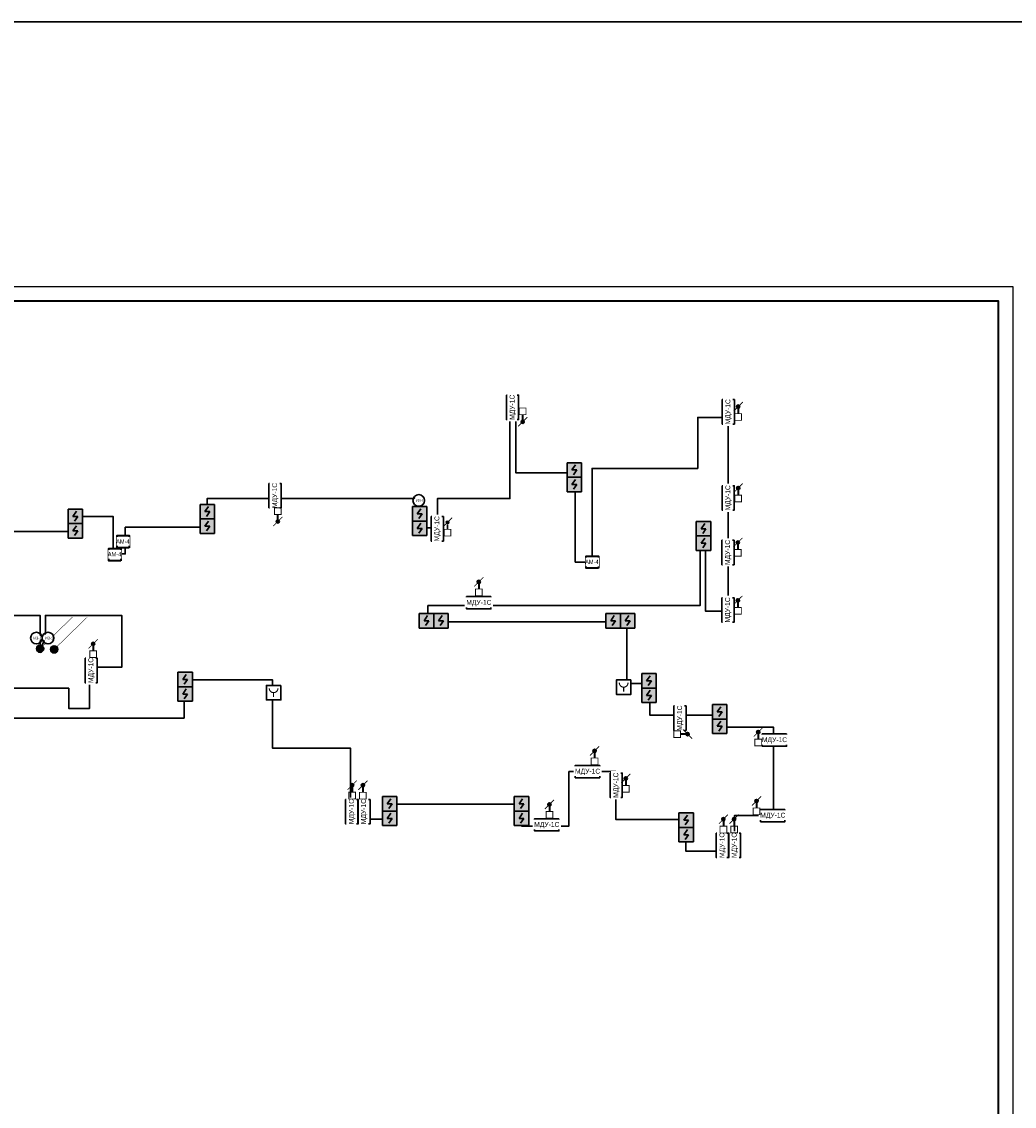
# Model space of a CAD drawing. Header units: millimetres. Extents: x 303602 to 13248484, y -10200551 to -26241.
# Tile 8 of 51: x 417043 to 451220, y -85677 to -48338. Entities that reach past the tile are written whole.
import ezdxf
from ezdxf.enums import TextEntityAlignment as Align

# ---------------------------------------------------------------- set-up
doc = ezdxf.new("R2010")
doc.units = ezdxf.units.MM
doc.set_wipeout_variables(frame=1)
doc.layers.get('Defpoints').update_dxf_attribs({"color": 252})
for name, color, linetype, lineweight in [('_АПС_Оборудование', 1, 'Continuous', 30), ('RC-Извещатели_пожарные', 1, 'Continuous', 30), ('Воздуховоды', 7, 'Continuous', 18), ('Рамка', 7, 'Continuous', 18), ('СОУЭ', 1, 'Continuous', 30), ('СС-011-ПОЖ-СИГНАЛИЗАЦИЯ', 1, 'Continuous', 30), ('УГО АПС и АПЗ$0$_АПС_Оборудование', 1, 'Continuous', 30), ('УГО АПС и АПЗ$0$СС-011-ПОЖ-СИГНАЛИЗАЦИЯ', 1, 'Continuous', 30)]:
    doc.layers.add(name, color=color, linetype=linetype, lineweight=lineweight)
for name, color, linetype in [('АПС', 5, 'Continuous'), ('АПС_Оборудование', 1, 'Continuous'), ('формат', 250, 'Continuous')]:
    doc.layers.add(name, color=color, linetype=linetype)
doc.styles.add('Arial', font='arial.ttf', dxfattribs={"width": 0.9, "height": 700})
doc.styles.add('Arial Narrow', font='ARIALN.TTF', dxfattribs={"width": 0.9, "height": 600})
doc.styles.add('Arial_2', font='arial.ttf', dxfattribs={"width": 0.9, "height": 400})
doc.styles.add('CP.Text', font='arial.ttf')
doc.styles.get("Standard").update_dxf_attribs({"font": 'isocpeur.ttf', "width": 0.9})

# ---------------------------------------------------------------- blocks, each defined once
blk = doc.blocks.new('*U39')
at = {"color": 0, "lineweight": 0}
blk.add_lwpolyline([(-594, 0), (0, 0), (0, 420), (-594, 420)], close=True, dxfattribs=at)
at = {"lineweight": 40}
blk.add_lwpolyline([(-574, 5), (-5, 5), (-5, 415), (-574, 415)], close=True, dxfattribs=at)
at = {"style": 'Arial', "width": 0.9, "flags": 8}
blk.add_attdef('FORMAT', (-36.87, 1.26), '', height=2.8, dxfattribs=at)
blk = doc.blocks.new('RC-UGO-IRA-01')
blk.add_wipeout([(2.5, 2.5), (2.5, -2.5), (-2.5, -2.5), (-2.5, 2.5)]).dxf.layer = 'RC-Извещатели_пожарные'
blk.add_wipeout([(-2.5, -2.5), (-2.5, 2.5), (2.5, 2.5), (2.5, -2.5)]).dxf.layer = 'RC-Извещатели_пожарные'
at = {"layer": 'RC-Извещатели_пожарные', "ltscale": 30}
blk.add_lwpolyline([(2.5, 2.5), (2.5, -2.5), (-2.5, -2.5), (-2.5, 2.5)], close=True, dxfattribs=at)
at = {"layer": 'RC-Извещатели_пожарные', "ltscale": 30, "const_width": 0.375}
blk.add_lwpolyline([(-1.5, 1.5, 1), (1.5, 1.5, 1)], format="xyb", dxfattribs=at)
blk.add_lwpolyline([(0, 0), (0, -1.5)], dxfattribs=at)
at = {"layer": 'RC-Извещатели_пожарные'}
blk.add_attdef('PSTN', text='', height=1.5, dxfattribs=at).set_placement((2.5, 2.5), align=Align.BOTTOM_CENTER)
blk = doc.blocks.new('ИП 212-64 прот.R3')
blk.add_wipeout([(2.5, 2.5), (2.5, -2.5), (-2.5, -2.5), (-2.5, 2.5)]).dxf.layer = 'RC-Извещатели_пожарные'
blk.add_wipeout([(-2.5, -2.5), (-2.5, 2.5), (2.5, 2.5), (2.5, -2.5)]).dxf.layer = 'RC-Извещатели_пожарные'
at = {"lineweight": 35, "true_color": 0xffffff}
h = blk.add_hatch(color=7, dxfattribs=at)
h.dxf.hatch_style = 1
h.paths.add_polyline_path([(-2.5, 2.5), (-2.5, -2.5), (2.5, -2.5), (2.5, 2.5)])
at = {"color": 1, "linetype": 'ByBlock', "lineweight": -2}
for p, q in [((0.39, 1.77), (-0.83, 0)), ((-0.83, 0), (0.83, 0)), ((0.83, 0), (-0.31, -1.63))]:
    blk.add_line(p, q, dxfattribs=at)
at = {"layer": 'RC-Извещатели_пожарные', "ltscale": 30}
for p, q in [((-2.5, -2.5), (-2.5, 2.5)), ((-2.5, 2.5), (2.5, 2.5)), ((2.5, 2.5), (2.5, -2.5)), ((2.5, -2.5), (-2.5, -2.5))]:
    blk.add_line(p, q, dxfattribs=at)
blk = doc.blocks.new('*U70')
at = {"ltscale": 100}
h = blk.add_hatch(color=256, dxfattribs=at)
h.dxf.hatch_style = 1
h.paths.add_polyline_path([(-35, 0, 1), (35, 0, 1)])
at = {"lineweight": 30}
blk.add_lwpolyline([(313, 313, 0, 45, 0), (186, 186, 4.5, 4.5, 0), (25, 25, 4.5, 4.5, 0)], format="xyseb", dxfattribs=at)
blk.add_circle((0, 0), 34.8, dxfattribs=at)
blk = doc.blocks.new('ам-4')
blk.add_wipeout([(-197, 213), (223, 213), (223, -207), (-197, -207)]).dxf.layer = 'АПС_Оборудование'
at = {"layer": '_АПС_Оборудование', "lineweight": 40, "ltscale": 100}
blk.add_lwpolyline([(223, -207), (-197, -207), (-197, 213), (223, 213)], close=True, dxfattribs=at)
at = {"layer": '_АПС_Оборудование', "ltscale": 100, "insert": (15, 13), "char_height": 150, "attachment_point": 5, "style": 'Arial Narrow', "bg_fill": 2}
blk.add_mtext_dynamic_manual_height_columns('\\pxi-0.17961;АМ-4', width=300, gutter_width=144375, heights=[0], dxfattribs=at)
blk = doc.blocks.new('_МДУ')
at = {"color": 1}
blk.add_wipeout([(-350, 175), (350, 175), (350, -175), (-350, -175)], dxfattribs=at)
at = {"layer": 'АПС', "color": 1, "lineweight": 30, "ltscale": 200}
blk.add_lwpolyline([(350, 175), (-350, 175), (-350, -175), (350, -175)], close=True, dxfattribs=at)
at = {"layer": 'АПС', "color": 0, "lineweight": 30, "ltscale": 200, "insert": (3, -9), "char_height": 140, "width": 668.29, "attachment_point": 5, "style": 'Arial_2', "bg_fill": 2}
blk.add_mtext('МДУ-1С', dxfattribs=at)
blk = doc.blocks.new('ИЗ-1')
blk.add_wipeout([(469979, -66893), (470179, -67093), (470379, -66893), (470179, -66693)])
blk.add_circle((470179, -66893), 200)
at = {"layer": 'УГО АПС и АПЗ$0$СС-011-ПОЖ-СИГНАЛИЗАЦИЯ', "color": 1, "style": 'CP.Text', "width": 0.8}
blk.add_text('ИЗ-1', height=90, dxfattribs=at).set_placement((470079, -66939))
blk = doc.blocks.new('озк_пр')
at = {"layer": 'УГО АПС и АПЗ$0$_АПС_Оборудование', "ltscale": 200}
h = blk.add_hatch(color=1, dxfattribs=at)
h.dxf.hatch_style = 1
h.paths.add_polyline_path([(468761, -41723, 1), (468650, -41723, 1)])
at = {"color": 1, "const_width": 29.5}
blk.add_lwpolyline([(468549, -41567), (468666, -41684)], dxfattribs=at)
at = {"layer": 'УГО АПС и АПЗ$0$_АПС_Оборудование', "color": 1, "lineweight": 35, "ltscale": 200}
blk.add_line((468636, -41723), (468463, -41723), dxfattribs=at)
at = {"layer": 'УГО АПС и АПЗ$0$_АПС_Оборудование', "color": 1, "const_width": 29.5}
blk.add_lwpolyline([(468233, -41839), (468463, -41839), (468463, -41608), (468232, -41608)], close=True, dxfattribs=at)
blk.add_lwpolyline([(468745, -41762), (468862, -41880)], dxfattribs=at)
at = {"layer": 'УГО АПС и АПЗ$0$_АПС_Оборудование', "color": 1}
blk.add_circle((468706, -41723), 55.4, dxfattribs=at)
blk = doc.blocks.new('пд_пр')
at = {"layer": 'Воздуховоды', "true_color": 0x008800}
h = blk.add_hatch(color=96, dxfattribs=at)
h.dxf.hatch_style = 1
h.paths.add_polyline_path([(468765, -40912, 1), (468654, -40912, 1)])
at = {"layer": 'Воздуховоды', "color": 96, "lineweight": 30, "true_color": 0x008800}
blk.add_line((468640, -40912), (468467, -40912), dxfattribs=at)
at = {"layer": 'Воздуховоды', "color": 96, "true_color": 0x008800, "const_width": 29.5}
blk.add_lwpolyline([(468237, -41028), (468468, -41028), (468467, -40797), (468237, -40797)], close=True, dxfattribs=at)
for points in [[(468553, -40755), (468671, -40873)], [(468749, -40951), (468867, -41069)]]:
    blk.add_lwpolyline(points, dxfattribs=at)
at = {"layer": 'Воздуховоды', "color": 96, "true_color": 0x008800}
blk.add_circle((468710, -40912), 55.4, dxfattribs=at)
blk = doc.blocks.new('озк_выт')
at = {"layer": 'УГО АПС и АПЗ$0$_АПС_Оборудование', "ltscale": 200}
h = blk.add_hatch(color=5, dxfattribs=at)
h.dxf.hatch_style = 1
h.paths.add_polyline_path([(468756, -41333, 1), (468645, -41333, 1)])
at = {"color": 5, "const_width": 29.5}
blk.add_lwpolyline([(468544, -41177), (468661, -41294)], dxfattribs=at)
at = {"layer": 'УГО АПС и АПЗ$0$_АПС_Оборудование', "color": 5, "lineweight": 35, "ltscale": 200}
blk.add_line((468631, -41333), (468458, -41334), dxfattribs=at)
at = {"layer": 'УГО АПС и АПЗ$0$_АПС_Оборудование', "color": 5, "const_width": 29.5}
blk.add_lwpolyline([(468227, -41449), (468458, -41449), (468458, -41218), (468227, -41218)], close=True, dxfattribs=at)
blk.add_lwpolyline([(468740, -41373), (468857, -41490)], dxfattribs=at)
at = {"layer": 'УГО АПС и АПЗ$0$_АПС_Оборудование', "color": 5}
blk.add_circle((468700, -41333), 55.4, dxfattribs=at)

msp = doc.modelspace()

# ---------------------------------------------------------------- linework, layer by layer
at = {"layer": 'Defpoints', "color": 4}
msp.add_lwpolyline([(391773, -57457), (451173, -57457), (451173, -99457), (391773, -99457)], close=True, dxfattribs=at)
at = {"layer": 'RC-Извещатели_пожарные', "lineweight": 30}
for points in [[(411054, -65883), (418877, -65883), (418877, -65369), (420190, -65369), (420190, -66662), (420611, -66662), (420611, -65741), (423429, -65741), (423429, -64754), (430740, -64754), (430740, -65761), (431359, -65761), (431359, -64754), (433854, -64754), (433854, -61948), (434058, -61948), (434058, -63870), (436102, -63870), (436102, -66941), (436685, -66941), (436685, -63716), (440321, -63716), (440321, -61959), (441365, -61959), (441365, -68628), (440583, -68628), (440583, -65808), (440402, -65808), (440402, -68437), (431028, -68437), (431028, -68997), (437880, -68997), (437880, -71123), (438671, -71123), (438671, -72217), (441113, -72217), (441113, -72622), (442927, -72622), (442927, -75663), (441590, -75663), (441590, -76888), (439908, -76888), (439908, -75808), (437504, -75808), (437504, -74154), (435887, -74154), (435887, -76031), (434254, -76031), (434254, -75281), (429695, -75281), (429695, -75789), (428364, -75789), (428364, -73342), (425676, -73342), (425676, -70991), (422632, -70991), (422632, -72312), (416311, -72312)], [(417675, -69924), (417675, -68780), (404837, -68780)], [(410307, -71286), (418664, -71286), (418664, -71982), (419382, -71982), (419382, -70564), (420486, -70564), (420486, -68780), (417862, -68780), (417862, -69570), (417675, -69924)]]:
    msp.add_lwpolyline(points, dxfattribs=at)
at = {"layer": 'Рамка'}
msp.add_lwpolyline([(393773, -98957), (450673, -98957), (450673, -57957), (393773, -57957)], close=True, dxfattribs=at)

# ---------------------------------------------------------------- block references
at = {"xscale": 3.600000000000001, "yscale": 3.600000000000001, "zscale": 3.600000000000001, "rotation": 359.2880171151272}
for p in [(417675, -69924), (418161, -69946)]:
    msp.add_blockref('*U70', p, dxfattribs=at)
at = {"layer": 'формат', "xscale": 100, "yscale": 100, "zscale": 100}
msp.add_blockref('*U39', (451173, -99457), dxfattribs=at)

# ---------------------------------------------------------------- next in the draw order: block references
at = {"layer": '_АПС_Оборудование', "color": 0, "lineweight": 30, "xscale": 1.2, "yscale": 1.2, "zscale": 1.2, "rotation": 90}
for p in [(433941, -61615), (441372, -61770), (425766, -64652), (441370, -64731), (441360, -66612), (441360, -68591), (419436, -70675), (439709, -72316), (437512, -74624), (428827, -75535), (441587, -76697)]:
    msp.add_blockref('_МДУ', p, dxfattribs=at)
at = {"layer": '_АПС_Оборудование'}
for p in [(420526, -66245), (436675, -66949)]:
    msp.add_blockref('ам-4', p, dxfattribs=at)
at = {"layer": '_АПС_Оборудование', "color": 0, "lineweight": 30, "xscale": 1.2, "yscale": 1.2, "zscale": 1.2}
for p in [(432781, -68342), (442960, -73069), (436525, -74154), (435120, -75987), (442903, -75669)]:
    msp.add_blockref('_МДУ', p, dxfattribs=at)
at = {"layer": 'RC-Извещатели_пожарные', "xscale": 99.99999999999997, "yscale": 99.99999999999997, "zscale": 99.99999999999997, "rotation": 359.9525678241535}
for p in [(425717, -71436), (437770, -71247)]:
    msp.add_blockref('RC-UGO-IRA-01', p, dxfattribs=at)
at = {"layer": 'СОУЭ', "color": 6, "xscale": 100, "yscale": 100, "zscale": 100}
for p in [(436070, -63770), (423435, -65205), (418888, -65368), (430746, -65282), (440521, -65792), (431481, -68961), (437909, -68961), (422671, -70983), (438644, -71030), (441075, -72096), (429715, -75265), (434250, -75265), (439923, -75826)]:
    msp.add_blockref('ИП 212-64 прот.R3', p, dxfattribs=at)

# ---------------------------------------------------------------- next in the draw order: block references
at = {"layer": '_АПС_Оборудование'}
msp.add_blockref('ам-4', (420238, -66686), dxfattribs=at)
at = {"layer": '_АПС_Оборудование', "color": 0, "lineweight": 30, "xscale": 1.2, "yscale": 1.2, "zscale": 1.2, "rotation": 90}
for p in [(428407, -75535), (441167, -76697)]:
    msp.add_blockref('_МДУ', p, dxfattribs=at)
at = {"layer": 'СОУЭ', "color": 6, "xscale": 100, "yscale": 100, "zscale": 100}
for p in [(436070, -64270), (418888, -65868), (423435, -65705), (430746, -65782), (440521, -66292), (430981, -68961), (437409, -68961), (422671, -71483), (438644, -71530), (441075, -72596), (429715, -75765), (434250, -75765), (439923, -76326)]:
    msp.add_blockref('ИП 212-64 прот.R3', p, dxfattribs=at)
at = {"layer": 'СС-011-ПОЖ-СИГНАЛИЗАЦИЯ', "lineweight": 30}
for name, p, rotation in [('озк_пр', (399990, -530293), 90), ('озк_пр', (476016, 406595), 270), ('озк_пр', (399991, -533098), 90), ('озк_выт', (467195, 403156), 270), ('озк_пр', (399977, -534973), 90), ('озк_выт', (391449, -536324), 90), ('озк_пр', (399980, -536965), 90), ('озк_выт', (378172, -538455), 90), ('озк_выт', (401071, -541494), 90), ('озк_выт', (395436, -542142), 90), ('озк_выт', (396509, -543089), 90), ('озк_выт', (401012, -543866), 90), ('озк_выт', (393882, -543985), 90)]:
    msp.add_blockref(name, p, dxfattribs=dict(at, rotation=rotation))
msp.add_blockref('озк_пр', (-28734, -31140), dxfattribs=at)

# ---------------------------------------------------------------- next in the draw order: block references
at = {"layer": '_АПС_Оборудование', "color": 0, "lineweight": 30, "xscale": 1.2, "yscale": 1.2, "zscale": 1.2, "rotation": 90}
msp.add_blockref('_МДУ', (431353, -65796), dxfattribs=at)
at = {"layer": 'СС-011-ПОЖ-СИГНАЛИЗАЦИЯ', "lineweight": 30, "rotation": 90}
for name, p in [('озк_пр', (386697, -543328)), ('озк_выт', (387458, -543324)), ('озк_пр', (399480, -544499)), ('озк_выт', (400239, -544490))]:
    msp.add_blockref(name, p, dxfattribs=at)

# ---------------------------------------------------------------- next in the draw order: linework, layer by layer
at = {"layer": 'RC-Извещатели_пожарные', "lineweight": 30}
msp.add_lwpolyline([(329285, -48338), (1052378, -48338), (1052378, -104490), (329285, -104490)], close=True, dxfattribs=at)

# ---------------------------------------------------------------- next in the draw order: block references
at = {"layer": 'СС-011-ПОЖ-СИГНАЛИЗАЦИЯ', "lineweight": 30, "rotation": 90}
msp.add_blockref('пд_пр', (390794, -534282), dxfattribs=at)

# ---------------------------------------------------------------- next in the draw order: block references
at = {"layer": 'RC-Извещатели_пожарные', "lineweight": 30}
for p in [(-39464, 2073), (-52630, -2664)]:
    msp.add_blockref('ИЗ-1', p, dxfattribs=at)

# ---------------------------------------------------------------- next in the draw order: block references
msp.add_blockref('ИЗ-1', (-52230, -2664), dxfattribs=at)

doc.saveas('drawing.dxf')
